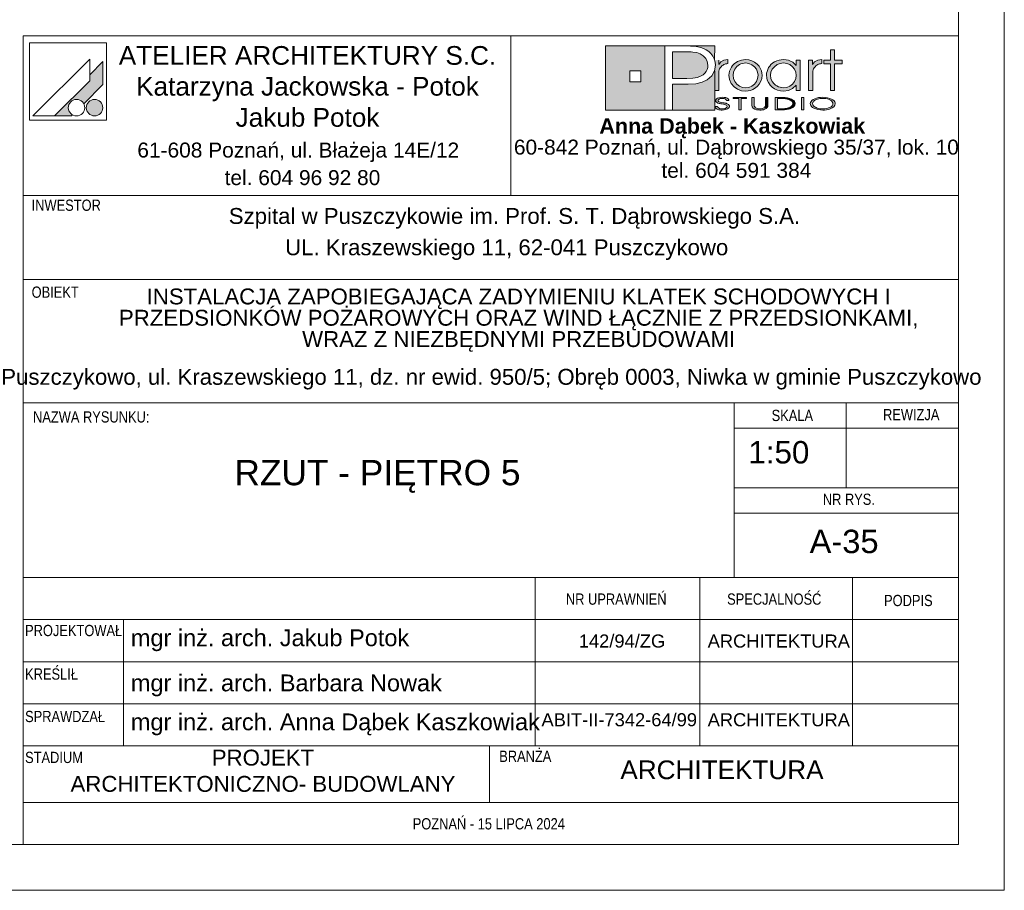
# Paper-space layout 'A-35 RZUT - PIĘTRO 5' of a CAD drawing. Header units: millimetres. Extents: x 0 to 800, y 0 to 500.
# Tile 8 of 18: x 695 to 800, y 0 to 93. Entities that reach past the tile are written whole.
import ezdxf

# ---------------------------------------------------------------- set-up
doc = ezdxf.new("R2010")
doc.units = ezdxf.units.MM
doc.header["$MEASUREMENT"] = 0
for name, color, linetype, lineweight, true_color in [('0_Nr_pióra__249', 7, 'Continuous', 5, 0x191919), ('A_Arkusz_Nr_pióra__19', 7, 'Continuous', 5, 0x191919), ('A_Arkusz_Nr_pióra__255', 7, 'Continuous', 15, 0x242424)]:
    doc.layers.add(name, color=color, linetype=linetype, lineweight=lineweight, true_color=true_color)
doc.layers.add('A_Arkusz_Nr_pióra__1', color=7, linetype='Continuous', lineweight=20)
doc.styles.add('STYL_AUTOMATYCZNY_1', font='arial.ttf')
doc.styles.add('STYL_AUTOMATYCZNY_2', font='ARIALN.TTF')
doc.styles.add('STYL_AUTOMATYCZNY_3', font='arial.ttf')

psp = doc.layouts.new('A-35 RZUT - PIĘTRO 5')

# ---------------------------------------------------------------- hatches: boundary and pattern name
at = {"layer": 'A_Arkusz_Nr_pióra__19', "linetype": 'Continuous', "lineweight": 0, "true_color": 0x131313}
h = psp.add_hatch(color=250, dxfattribs=at)
h.paths.add_polyline_path([(757.36, 90.34), (763.71, 90.34), (763.71, 83.46), (757.36, 83.46)])
h.paths.add_polyline_path([(759.96, 87.69), (761.15, 87.69), (761.15, 86.49), (759.96, 86.49)], flags=0)
for points in [[(766.17, 89.71), (765.71, 89.72), (764.53, 89.72), (764.53, 86.86), (766.06, 86.86), (766.69, 86.89), (767.19, 86.98), (767.59, 87.13), (767.79, 87.26), (767.96, 87.42), (768.11, 87.61), (768.21, 87.83), (768.28, 88.05), (768.3, 88.28), (768.24, 88.67), (768.07, 89), (767.78, 89.3), (767.48, 89.48), (767.12, 89.62), (766.71, 89.69), (766.5, 89.71)], [(769.03, 90.34), (769.02, 88.83), (768.99, 88.95), (768.83, 89.25), (768.63, 89.52), (768.39, 89.75), (768.11, 89.94), (767.83, 90.07), (767.54, 90.17), (767.23, 90.25), (766.87, 90.3), (766.07, 90.33), (766.02, 90.34)], [(764.53, 83.46), (769.03, 83.46), (769.03, 87.7), (768.73, 87.14), (768.24, 86.71), (767.69, 86.45), (767.02, 86.29), (766.24, 86.24), (764.53, 86.24)]]:
    psp.add_hatch(color=250, dxfattribs=at).paths.add_polyline_path(points)
at = {"layer": 'A_Arkusz_Nr_pióra__19', "linetype": 'Continuous', "lineweight": 5, "true_color": 0x191919}
for points in [[(781.85, 85.58), (781.41, 85.58), (781.41, 88.44), (780.7, 88.44), (780.7, 88.81), (781.41, 88.81), (781.41, 89.94), (781.85, 89.94), (781.85, 88.81), (782.66, 88.81), (782.66, 88.44), (781.85, 88.44)], [(703.6, 88.67), (702.2, 87.26), (702.2, 86.61), (698.43, 82.85), (700.24, 82.85), (700.35, 82.96), (700.22, 83.05), (700.11, 83.16), (700.02, 83.29), (699.96, 83.43), (699.92, 83.58), (699.91, 83.73), (699.92, 83.88), (699.96, 84.03), (700.02, 84.17), (700.11, 84.3), (700.22, 84.4), (700.35, 84.49), (700.49, 84.56), (700.64, 84.6), (700.79, 84.61), (700.94, 84.6), (701.09, 84.56), (701.23, 84.49), (701.36, 84.4), (701.46, 84.3), (701.56, 84.16), (703.6, 86.21), (703.6, 86.51)], [(703.6, 86.21), (703.6, 88.67), (702.2, 87.26), (702.2, 86.61), (698.43, 82.85), (700.24, 82.85), (700.35, 82.96, -1.314777), (701.56, 84.16)], [(769.46, 88.83), (769.02, 88.83), (769.02, 85.58), (769.48, 85.58), (769.49, 87.54, -0.145311), (769.61, 87.99, -0.140329), (770.1, 88.38), (770.45, 88.45), (770.45, 88.88), (770.01, 88.81), (769.68, 88.63), (769.46, 88.34)], [(770.56, 87.22), (770.58, 87.43), (770.63, 87.65), (770.71, 87.86), (770.82, 88.06), (770.95, 88.25), (771.11, 88.41), (771.48, 88.67), (771.88, 88.83), (772.33, 88.89), (772.35, 88.89), (772.33, 88.52), (772.17, 88.5), (772, 88.47), (771.83, 88.41), (771.67, 88.34), (771.53, 88.24), (771.39, 88.13), (771.17, 87.86), (771.04, 87.55), (771, 87.2), (771.04, 86.84), (771.18, 86.52), (771.4, 86.24), (771.68, 86.04), (771.99, 85.91), (772.17, 85.89), (772.15, 85.52), (771.88, 85.55), (771.47, 85.71), (771.11, 85.97), (770.8, 86.33), (770.62, 86.75)], [(772.33, 88.52), (772.68, 88.47), (773, 88.33), (773.29, 88.11), (773.5, 87.85), (773.62, 87.55), (773.67, 87.21), (773.64, 86.96), (774.05, 86.8), (774.07, 86.87), (774.1, 87.2), (774.08, 87.43), (774.03, 87.67), (773.93, 87.91), (773.77, 88.17), (773.56, 88.4), (773.3, 88.6), (773, 88.76), (772.68, 88.85), (772.35, 88.89)], [(780.14, 88.38), (780.05, 88.34), (779.97, 88.29), (779.87, 88.23), (779.76, 88.12), (779.67, 88.01), (779.6, 87.9), (779.56, 87.78), (779.53, 87.63), (779.52, 87.46), (779.52, 85.58), (779.07, 85.58), (779.07, 88.81), (779.5, 88.81), (779.5, 88.34), (779.72, 88.63), (780.05, 88.81), (780.49, 88.88), (780.49, 88.45), (780.36, 88.43), (780.24, 88.41)], [(772.86, 85.58), (772.6, 85.52), (772.33, 85.5), (772.15, 85.52), (772.17, 85.89), (772.34, 85.87), (772.69, 85.91), (773, 86.04), (773.28, 86.26), (773.5, 86.53), (773.62, 86.85), (773.64, 86.96), (774.05, 86.8), (773.97, 86.56), (773.8, 86.26), (773.61, 86.03), (773.38, 85.84), (773.12, 85.68)], [(702.36, 84.53), (703.02, 82.9, -0.39153), (701.92, 83.36, -0.418968)], [(702.36, 84.53), (703.02, 82.9, 0.455663), (703.49, 84.15, 0.390402)], [(770.29, 84.49), (770.55, 84.49), (770.53, 84.59), (770.47, 84.67), (770.35, 84.75), (770.21, 84.81), (770.04, 84.84), (769.85, 84.85), (769.66, 84.84), (769.49, 84.8), (769.34, 84.74), (769.23, 84.67), (769.16, 84.59), (769.14, 84.5), (769.16, 84.4), (769.22, 84.33), (769.32, 84.26), (769.4, 84.22), (769.47, 84.2), (769.53, 84.19), (769.65, 84.16), (769.76, 84.15), (769.88, 84.13), (769.99, 84.11), (770.07, 84.09), (770.15, 84.07), (770.16, 84.22), (770.04, 84.24), (769.88, 84.26), (769.69, 84.3), (769.6, 84.32), (769.52, 84.35), (769.45, 84.39), (769.41, 84.44), (769.4, 84.5), (769.42, 84.57), (769.46, 84.62), (769.54, 84.67), (769.62, 84.7), (769.72, 84.73), (769.81, 84.73), (769.9, 84.73), (769.99, 84.72), (770.07, 84.7), (770.15, 84.67), (770.22, 84.62), (770.27, 84.56)], [(771.85, 83.5), (771.6, 83.5), (771.6, 84.71), (771.02, 84.71), (771.02, 84.83), (772.43, 84.83), (772.43, 84.71), (771.85, 84.71)], [(774.45, 83.6), (774.36, 83.56), (774.25, 83.52), (774.12, 83.5), (773.99, 83.48), (773.86, 83.48), (773.67, 83.49), (773.5, 83.52), (773.34, 83.56), (773.15, 83.67), (773.03, 83.82), (773, 84), (773, 84.83), (773.25, 84.83), (773.25, 84), (773.26, 83.9), (773.31, 83.81), (773.37, 83.74, 0.154269), (773.86, 83.61, 0.149724), (774.34, 83.73), (774.41, 83.81)], [(774.41, 83.81), (774.45, 83.9), (774.46, 84), (774.46, 84.83), (774.72, 84.83), (774.72, 84), (774.7, 83.86), (774.63, 83.74), (774.53, 83.65), (774.45, 83.6)], [(775.76, 83.62), (776.04, 83.62), (776.04, 83.5), (775.51, 83.5), (775.51, 84.83), (776.04, 84.83), (776.04, 84.71), (775.76, 84.71)], [(776.23, 84.83), (776.55, 84.82), (776.75, 84.79), (776.75, 84.66), (776.59, 84.68), (776.38, 84.7), (776.13, 84.71), (776.04, 84.71), (776.04, 84.83)], [(777.07, 84.72), (777.23, 84.65), (777.36, 84.58), (777.48, 84.49), (777.57, 84.38), (777.62, 84.27), (777.64, 84.16), (777.61, 84.02), (777.53, 83.89), (777.39, 83.77), (777.25, 83.68), (777.09, 83.62), (776.92, 83.57), (776.74, 83.53), (776.74, 83.67), (776.88, 83.7), (777.07, 83.77), (777.22, 83.87), (777.31, 83.96), (777.37, 84.06), (777.39, 84.17), (777.37, 84.28), (777.3, 84.38), (777.21, 84.47), (777.08, 84.55), (776.93, 84.61), (776.75, 84.66), (776.75, 84.79), (776.83, 84.78)], [(778.57, 83.5), (778.32, 83.5), (778.32, 84.83), (778.57, 84.83)], [(769.33, 83.87), (769.06, 83.87), (769.08, 83.79), (769.13, 83.71), (769.2, 83.64), (769.28, 83.59), (769.36, 83.56), (769.43, 83.54), (769.48, 83.52), (769.61, 83.49), (769.74, 83.48), (769.82, 83.49), (769.9, 83.48), (770.05, 83.49), (770.24, 83.53), (770.41, 83.6), (770.52, 83.68), (770.59, 83.77), (770.62, 83.87), (770.61, 83.92), (770.58, 83.98), (770.55, 84.03), (770.49, 84.08), (770.44, 84.12), (770.35, 84.16), (770.3, 84.18), (770.2, 84.21), (770.16, 84.22), (770.15, 84.07), (770.19, 84.05), (770.29, 84), (770.34, 83.93), (770.36, 83.86), (770.35, 83.8), (770.31, 83.74), (770.23, 83.68), (770.17, 83.65), (770.11, 83.64), (770.02, 83.61), (769.94, 83.6), (769.87, 83.6), (769.8, 83.6), (769.71, 83.61), (769.63, 83.62), (769.56, 83.64), (769.49, 83.67), (769.45, 83.7), (769.39, 83.74), (769.35, 83.8)], [(776.74, 83.53), (776.72, 83.53), (776.5, 83.51), (776.25, 83.5), (776.04, 83.5), (776.04, 83.62), (776.13, 83.62), (776.28, 83.62), (776.45, 83.63), (776.53, 83.63), (776.66, 83.65), (776.74, 83.67)]]:
    psp.add_hatch(color=250, dxfattribs=at).paths.add_polyline_path(points)
h = psp.add_hatch(color=250, dxfattribs=at)
h.paths.add_polyline_path([(777.73, 86.15), (777.36, 85.79), (776.91, 85.57), (776.39, 85.5), (776.06, 85.53), (775.75, 85.61), (775.44, 85.75), (775.18, 85.92), (774.96, 86.14), (774.78, 86.41), (774.66, 86.67), (774.59, 86.93), (774.57, 87.2), (774.58, 87.41), (774.63, 87.61), (774.7, 87.82), (774.79, 88.02), (774.91, 88.19), (775.05, 88.36), (775.24, 88.52), (775.44, 88.65), (775.67, 88.76), (775.91, 88.83), (776.15, 88.87), (776.4, 88.89), (776.67, 88.87), (776.92, 88.81), (777.15, 88.72), (777.37, 88.59), (777.56, 88.43), (777.73, 88.24), (777.73, 88.51), (777.73, 88.81), (778.17, 88.81), (778.17, 87.53), (778.17, 85.58), (777.73, 85.58), (777.73, 85.83)])
h.paths.add_polyline_path([(775.81, 88.38, 0.471077), (775.22, 86.5, 0.494724), (777.4, 86.34, 0.387258), (777.36, 88.1, 0.314042)], flags=0)
h = psp.add_hatch(color=250, dxfattribs=at)
h.paths.add_polyline_path([(780.59, 84.85, 0.130991), (779.56, 84.6, 0.250658), (779.25, 84.17, 0.250617), (779.5, 83.77, 0.141351), (780.59, 83.48, 0.117723), (781.58, 83.7, 0.245905), (781.93, 84.16, 0.237366), (781.68, 84.56, 0.143887)])
h.paths.add_polyline_path([(780.59, 84.73, 0.128597), (779.81, 84.56), (779.72, 84.5), (779.65, 84.45), (779.58, 84.37), (779.54, 84.31), (779.51, 84.24), (779.5, 84.17), (779.53, 84.03), (779.62, 83.91), (779.78, 83.79, 0.126974), (780.59, 83.6, 0.113214), (781.35, 83.76), (781.49, 83.86), (781.58, 83.93), (781.63, 84.01), (781.66, 84.08), (781.67, 84.16), (781.65, 84.26), (781.6, 84.36), (781.52, 84.45), (781.39, 84.55, 0.11716)], flags=0)

# ---------------------------------------------------------------- linework, layer by layer
at = {"layer": '0_Nr_pióra__249', "color": 250, "linetype": 'Continuous', "lineweight": 5, "true_color": 0x191919}
for p, q in [((695.75, 90.68), (695.75, 82.41)), ((704.01, 90.68), (695.75, 90.68)), ((704.01, 90.68), (704.01, 82.41)), ((757.36, 90.34), (769.03, 90.34)), ((757.36, 83.46), (757.36, 90.34)), ((763.71, 83.46), (763.71, 90.34)), ((763.71, 90.34), (765.99, 90.34)), ((764.53, 89.72), (764.53, 86.86)), ((765.71, 89.72), (764.53, 89.72)), ((766.17, 89.71), (765.71, 89.72)), ((765.99, 90.34), (766.46, 90.33)), ((766.5, 89.71), (766.17, 89.71)), ((766.46, 90.33), (766.87, 90.3)), ((766.71, 89.69), (766.5, 89.71)), ((767.12, 89.62), (766.71, 89.69)), ((766.87, 90.3), (767.23, 90.25)), ((767.48, 89.48), (767.12, 89.62)), ((767.23, 90.25), (767.54, 90.17)), ((767.54, 90.17), (767.83, 90.07)), ((767.83, 90.07), (768.11, 89.94)), ((768.11, 89.94), (768.39, 89.75)), ((768.39, 89.75), (768.63, 89.52)), ((768.63, 89.52), (768.83, 89.25)), ((769.03, 90.34), (769.02, 88.81)), ((781.41, 88.81), (781.41, 89.94)), ((781.41, 89.94), (781.85, 89.94)), ((781.85, 89.94), (781.85, 88.81)), ((702.2, 88.91), (696.13, 82.85)), ((702.2, 88.91), (702.2, 86.61)), ((703.6, 88.67), (702.2, 87.26)), ((703.6, 88.67), (703.6, 86.51)), ((767.79, 89.29), (767.48, 89.48)), ((768.07, 89), (767.79, 89.29)), ((768.24, 88.67), (768.07, 89)), ((768.3, 88.28), (768.24, 88.67)), ((768.83, 89.25), (768.99, 88.95)), ((768.99, 88.95), (769.08, 88.62)), ((769.08, 88.62), (769.12, 88.27)), ((769.46, 88.81), (769.46, 88.34)), ((769.46, 88.34), (769.68, 88.63)), ((769.68, 88.63), (770.01, 88.81)), ((770.01, 88.81), (770.45, 88.88)), ((770.45, 88.45), (770.32, 88.43)), ((770.45, 88.88), (770.45, 88.45)), ((771.11, 88.41), (771.48, 88.67)), ((771.48, 88.67), (771.88, 88.83)), ((772, 88.47), (771.83, 88.41)), ((771.88, 88.83), (772.33, 88.89)), ((772.17, 88.5), (772, 88.47)), ((772.34, 88.52), (772.17, 88.5)), ((772.33, 88.89), (772.67, 88.86)), ((772.68, 88.47), (772.34, 88.52)), ((772.67, 88.86), (773, 88.76)), ((773, 88.33), (772.68, 88.47)), ((773, 88.76), (773.3, 88.6)), ((773.3, 88.6), (773.56, 88.4)), ((775.05, 88.36), (775.24, 88.52)), ((775.24, 88.52), (775.44, 88.65)), ((775.44, 88.65), (775.67, 88.76)), ((775.67, 88.76), (775.91, 88.83)), ((776.03, 88.47), (775.71, 88.34)), ((775.91, 88.83), (776.15, 88.87)), ((776.39, 88.52), (776.03, 88.47)), ((776.15, 88.87), (776.4, 88.89)), ((776.75, 88.47), (776.39, 88.52)), ((776.4, 88.89), (776.67, 88.87)), ((776.67, 88.87), (776.92, 88.81)), ((777.06, 88.34), (776.75, 88.47)), ((776.92, 88.81), (777.15, 88.72)), ((777.15, 88.72), (777.37, 88.59)), ((777.37, 88.59), (777.56, 88.43)), ((777.73, 88.24), (777.73, 88.81)), ((777.73, 88.81), (778.17, 88.81)), ((778.17, 88.81), (778.17, 85.58)), ((779.07, 85.58), (779.07, 88.81)), ((779.07, 88.81), (779.5, 88.81)), ((779.5, 88.81), (779.5, 88.34)), ((779.5, 88.34), (779.72, 88.63)), ((779.72, 88.63), (780.05, 88.81)), ((780.05, 88.81), (780.49, 88.88)), ((780.49, 88.45), (780.36, 88.43)), ((780.49, 88.88), (780.49, 88.45)), ((780.7, 88.44), (780.7, 88.81)), ((780.7, 88.81), (781.41, 88.81)), ((781.85, 88.81), (782.66, 88.81)), ((782.66, 88.81), (782.66, 88.44)), ((759.96, 87.69), (761.15, 87.69)), ((759.96, 87.69), (761.15, 87.69)), ((759.96, 86.49), (759.96, 87.69)), ((761.15, 87.69), (761.15, 86.49)), ((761.15, 87.69), (761.15, 86.49)), ((767.79, 87.26), (767.96, 87.42)), ((767.96, 87.42), (768.11, 87.61)), ((768.11, 87.61), (768.21, 87.83)), ((768.21, 87.83), (768.28, 88.05)), ((768.28, 88.05), (768.3, 88.28)), ((769.02, 87.66), (768.73, 87.14)), ((769.12, 88.27), (769.02, 87.66)), ((769.03, 87.67), (769.03, 83.46)), ((769.49, 87.63), (769.48, 87.46)), ((769.48, 87.46), (769.48, 85.58)), ((769.52, 87.78), (769.49, 87.63)), ((769.56, 87.9), (769.52, 87.78)), ((769.63, 88.01), (769.56, 87.9)), ((769.72, 88.12), (769.63, 88.01)), ((769.83, 88.23), (769.72, 88.12)), ((769.92, 88.29), (769.83, 88.23)), ((770.01, 88.34), (769.92, 88.29)), ((770.1, 88.38), (770.01, 88.34)), ((770.2, 88.41), (770.1, 88.38)), ((770.32, 88.43), (770.2, 88.41)), ((770.56, 87.22), (770.58, 87.43)), ((770.58, 87.43), (770.63, 87.65)), ((770.63, 87.65), (770.71, 87.86)), ((770.71, 87.86), (770.82, 88.06)), ((770.82, 88.06), (770.95, 88.25)), ((770.95, 88.25), (771.11, 88.41)), ((771.04, 87.55), (771, 87.2)), ((771.17, 87.86), (771.04, 87.55)), ((771.39, 88.13), (771.17, 87.86)), ((771.53, 88.24), (771.39, 88.13)), ((771.67, 88.34), (771.53, 88.24)), ((771.83, 88.41), (771.67, 88.34)), ((773.29, 88.11), (773, 88.33)), ((773.5, 87.85), (773.29, 88.11)), ((773.62, 87.55), (773.5, 87.85)), ((773.56, 88.4), (773.77, 88.17)), ((773.67, 87.21), (773.62, 87.55)), ((773.77, 88.17), (773.94, 87.9)), ((773.94, 87.9), (774.03, 87.67)), ((774.03, 87.67), (774.08, 87.43)), ((774.08, 87.43), (774.1, 87.2)), ((774.57, 87.2), (774.58, 87.41)), ((774.58, 87.41), (774.63, 87.61)), ((774.63, 87.61), (774.7, 87.82)), ((774.7, 87.82), (774.79, 88.02)), ((774.79, 88.02), (774.91, 88.19)), ((774.91, 88.19), (775.05, 88.36)), ((775.05, 87.55), (775.01, 87.22)), ((775.19, 87.85), (775.05, 87.55)), ((775.41, 88.12), (775.19, 87.85)), ((775.71, 88.34), (775.41, 88.12)), ((777.34, 88.12), (777.06, 88.34)), ((777.56, 87.85), (777.34, 88.12)), ((777.56, 88.43), (777.73, 88.24)), ((777.69, 87.54), (777.56, 87.85)), ((777.73, 87.19), (777.69, 87.54)), ((779.53, 87.63), (779.52, 87.46)), ((779.52, 87.46), (779.52, 85.58)), ((779.56, 87.78), (779.53, 87.63)), ((779.6, 87.9), (779.56, 87.78)), ((779.67, 88.01), (779.6, 87.9)), ((779.76, 88.12), (779.67, 88.01)), ((779.87, 88.23), (779.76, 88.12)), ((779.97, 88.29), (779.87, 88.23)), ((780.05, 88.34), (779.97, 88.29)), ((780.14, 88.38), (780.05, 88.34)), ((780.24, 88.41), (780.14, 88.38)), ((780.36, 88.43), (780.24, 88.41)), ((781.41, 88.44), (780.7, 88.44)), ((781.41, 85.58), (781.41, 88.44)), ((782.66, 88.44), (781.85, 88.44)), ((781.85, 88.44), (781.85, 85.58)), ((702.2, 86.61), (698.43, 82.85)), ((703.6, 86.51), (703.6, 86.21)), ((761.15, 86.49), (759.96, 86.49)), ((764.53, 86.86), (766.06, 86.86)), ((766.06, 86.86), (766.69, 86.89)), ((766.69, 86.89), (767.19, 86.98)), ((767.69, 86.45), (767, 86.29)), ((767.19, 86.98), (767.59, 87.13)), ((767.59, 87.13), (767.79, 87.26)), ((768.24, 86.71), (767.69, 86.45)), ((768.73, 87.14), (768.24, 86.71)), ((770.62, 86.75), (770.56, 87.22)), ((770.8, 86.33), (770.62, 86.75)), ((771, 87.2), (771.04, 86.84)), ((771.04, 86.84), (771.18, 86.52)), ((771.18, 86.52), (771.4, 86.24)), ((773.28, 86.26), (773.5, 86.53)), ((773.5, 86.53), (773.62, 86.85)), ((773.62, 86.85), (773.67, 87.21)), ((773.97, 86.56), (773.8, 86.26)), ((774.07, 86.87), (773.97, 86.56)), ((774.1, 87.2), (774.07, 86.87)), ((774.59, 86.93), (774.57, 87.2)), ((774.66, 86.67), (774.59, 86.93)), ((774.78, 86.41), (774.66, 86.67)), ((774.96, 86.14), (774.78, 86.41)), ((775.01, 87.22), (775.05, 86.87)), ((775.05, 86.87), (775.18, 86.55)), ((775.18, 86.55), (775.4, 86.28)), ((777.34, 86.26), (777.56, 86.54)), ((777.56, 86.54), (777.69, 86.85)), ((777.69, 86.85), (777.73, 87.19)), ((703.6, 86.21), (701.56, 84.16)), ((764.53, 86.24), (764.53, 83.46)), ((766.19, 86.24), (764.53, 86.24)), ((767, 86.29), (766.19, 86.24)), ((769.48, 85.58), (769.02, 85.58)), ((771.11, 85.97), (770.8, 86.33)), ((771.47, 85.71), (771.11, 85.97)), ((771.4, 86.24), (771.68, 86.04)), ((771.88, 85.55), (771.47, 85.71)), ((771.68, 86.04), (771.99, 85.91)), ((772.33, 85.5), (771.88, 85.55)), ((771.99, 85.91), (772.34, 85.87)), ((772.6, 85.52), (772.33, 85.5)), ((772.34, 85.87), (772.69, 85.91)), ((772.86, 85.58), (772.6, 85.52)), ((772.69, 85.91), (773, 86.04)), ((773.12, 85.68), (772.86, 85.58)), ((773, 86.04), (773.28, 86.26)), ((773.38, 85.84), (773.12, 85.68)), ((773.61, 86.03), (773.38, 85.84)), ((773.8, 86.26), (773.61, 86.03)), ((775.18, 85.92), (774.96, 86.14)), ((775.44, 85.75), (775.18, 85.92)), ((775.4, 86.28), (775.53, 86.16)), ((775.75, 85.61), (775.44, 85.75)), ((775.53, 86.16), (775.68, 86.06)), ((775.68, 86.06), (775.85, 85.98)), ((776.06, 85.53), (775.75, 85.61)), ((775.85, 85.98), (776.03, 85.92)), ((776.03, 85.92), (776.21, 85.88)), ((776.39, 85.5), (776.06, 85.53)), ((776.21, 85.88), (776.39, 85.87)), ((776.39, 85.87), (776.74, 85.91)), ((776.91, 85.57), (776.39, 85.5)), ((776.74, 85.91), (777.06, 86.05)), ((777.36, 85.79), (776.91, 85.57)), ((777.06, 86.05), (777.34, 86.26)), ((777.73, 86.15), (777.36, 85.79)), ((777.73, 85.58), (777.73, 86.15)), ((778.17, 85.58), (777.73, 85.58)), ((779.52, 85.58), (779.07, 85.58)), ((781.85, 85.58), (781.41, 85.58)), ((769.14, 84.5), (769.16, 84.59)), ((769.16, 84.4), (769.14, 84.5)), ((769.16, 84.59), (769.23, 84.67)), ((769.22, 84.33), (769.16, 84.4)), ((769.32, 84.26), (769.22, 84.33)), ((769.23, 84.67), (769.34, 84.74)), ((769.37, 84.23), (769.32, 84.26)), ((769.34, 84.74), (769.49, 84.8)), ((769.43, 84.21), (769.37, 84.23)), ((769.41, 84.56), (769.4, 84.5)), ((769.4, 84.5), (769.41, 84.44)), ((769.46, 84.62), (769.41, 84.56)), ((769.41, 84.44), (769.45, 84.39)), ((769.45, 84.39), (769.52, 84.35)), ((769.54, 84.67), (769.46, 84.62)), ((769.49, 84.8), (769.66, 84.84)), ((769.52, 84.35), (769.6, 84.32)), ((769.62, 84.7), (769.54, 84.67)), ((769.6, 84.32), (769.73, 84.29)), ((769.72, 84.73), (769.62, 84.7)), ((769.66, 84.84), (769.85, 84.85)), ((769.83, 84.73), (769.72, 84.73)), ((769.73, 84.29), (769.89, 84.26)), ((769.95, 84.72), (769.83, 84.73)), ((769.85, 84.85), (770.04, 84.84)), ((769.89, 84.26), (770.03, 84.24)), ((770.06, 84.7), (769.95, 84.72)), ((770.03, 84.24), (770.13, 84.22)), ((770.04, 84.84), (770.21, 84.81)), ((770.15, 84.67), (770.06, 84.7)), ((770.22, 84.62), (770.15, 84.67)), ((770.21, 84.81), (770.35, 84.75)), ((770.27, 84.56), (770.22, 84.62)), ((770.29, 84.49), (770.27, 84.56)), ((770.55, 84.49), (770.29, 84.49)), ((770.35, 84.75), (770.47, 84.67)), ((770.47, 84.67), (770.53, 84.59)), ((770.53, 84.59), (770.55, 84.49)), ((771.02, 84.71), (771.02, 84.83)), ((771.02, 84.83), (772.43, 84.83)), ((771.6, 84.71), (771.02, 84.71)), ((771.6, 83.5), (771.6, 84.71)), ((772.43, 84.71), (771.85, 84.71)), ((771.85, 84.71), (771.85, 83.5)), ((772.43, 84.83), (772.43, 84.71)), ((773, 84.83), (773.25, 84.83)), ((773, 84), (773, 84.83)), ((773.25, 84.83), (773.25, 84)), ((774.46, 84), (774.46, 84.83)), ((774.46, 84.83), (774.72, 84.83)), ((774.72, 84.83), (774.72, 84)), ((775.51, 83.5), (775.51, 84.83)), ((775.51, 84.83), (776.04, 84.83)), ((775.51, 83.5), (775.51, 84.83)), ((775.51, 84.83), (776.23, 84.83)), ((776.04, 84.71), (775.76, 84.71)), ((775.76, 84.71), (775.76, 83.62)), ((776.13, 84.71), (775.76, 84.71)), ((775.76, 84.71), (775.76, 83.62)), ((776.04, 84.83), (776.04, 84.71)), ((776.38, 84.7), (776.13, 84.71)), ((776.23, 84.83), (776.55, 84.82)), ((776.59, 84.68), (776.38, 84.7)), ((776.55, 84.82), (776.83, 84.78)), ((776.77, 84.65), (776.59, 84.68)), ((776.93, 84.61), (776.77, 84.65)), ((776.83, 84.78), (777.07, 84.72)), ((777.07, 84.55), (776.93, 84.61)), ((777.07, 84.72), (777.23, 84.65)), ((777.2, 84.48), (777.07, 84.55)), ((777.3, 84.38), (777.2, 84.48)), ((777.23, 84.65), (777.36, 84.58)), ((777.37, 84.28), (777.3, 84.38)), ((777.36, 84.58), (777.48, 84.49)), ((777.39, 84.17), (777.37, 84.28)), ((777.48, 84.49), (777.57, 84.38)), ((777.57, 84.38), (777.62, 84.27)), ((777.62, 84.27), (777.64, 84.16)), ((778.32, 83.5), (778.32, 84.83)), ((778.32, 84.83), (778.57, 84.83)), ((778.32, 83.5), (778.32, 84.83)), ((778.32, 84.83), (778.57, 84.83)), ((778.57, 84.83), (778.57, 83.5)), ((778.57, 84.83), (778.57, 83.5)), ((779.25, 84.17), (779.27, 84.28)), ((779.27, 84.28), (779.33, 84.39)), ((779.33, 84.39), (779.42, 84.5)), ((779.42, 84.5), (779.56, 84.6)), ((779.51, 84.24), (779.5, 84.17)), ((779.54, 84.31), (779.51, 84.24)), ((779.58, 84.37), (779.54, 84.31)), ((779.56, 84.6), (779.73, 84.69)), ((779.64, 84.44), (779.58, 84.37)), ((779.72, 84.5), (779.64, 84.44)), ((779.81, 84.56), (779.72, 84.5)), ((779.73, 84.69), (779.93, 84.76)), ((780.04, 84.66), (779.81, 84.56)), ((779.93, 84.76), (780.14, 84.81)), ((780.3, 84.71), (780.04, 84.66)), ((780.14, 84.81), (780.35, 84.84)), ((780.59, 84.73), (780.3, 84.71)), ((780.35, 84.84), (780.59, 84.85)), ((780.59, 84.85), (780.85, 84.84)), ((780.76, 84.72), (780.59, 84.73)), ((780.93, 84.7), (780.76, 84.72)), ((780.85, 84.84), (781.1, 84.8)), ((781.09, 84.67), (780.93, 84.7)), ((781.26, 84.61), (781.09, 84.67)), ((781.1, 84.8), (781.34, 84.73)), ((781.4, 84.54), (781.26, 84.61)), ((781.34, 84.73), (781.53, 84.65)), ((781.52, 84.45), (781.4, 84.54)), ((781.6, 84.36), (781.52, 84.45)), ((781.53, 84.65), (781.68, 84.56)), ((781.65, 84.26), (781.6, 84.36)), ((781.67, 84.16), (781.65, 84.26)), ((781.68, 84.56), (781.8, 84.45)), ((781.8, 84.45), (781.87, 84.36)), ((781.87, 84.36), (781.91, 84.26)), ((781.91, 84.26), (781.93, 84.16)), ((769.03, 83.46), (757.36, 83.46)), ((764.53, 83.46), (763.71, 83.46)), ((769.08, 83.79), (769.06, 83.87)), ((769.06, 83.87), (769.33, 83.87)), ((769.13, 83.71), (769.08, 83.79)), ((769.2, 83.64), (769.13, 83.71)), ((769.28, 83.59), (769.2, 83.64)), ((769.37, 83.55), (769.28, 83.59)), ((769.33, 83.87), (769.35, 83.8)), ((769.35, 83.8), (769.39, 83.74)), ((769.48, 83.52), (769.37, 83.55)), ((769.39, 83.74), (769.45, 83.7)), ((769.5, 84.19), (769.43, 84.21)), ((769.45, 83.7), (769.5, 83.67)), ((769.59, 83.5), (769.48, 83.52)), ((769.58, 84.18), (769.5, 84.19)), ((769.5, 83.67), (769.56, 83.64)), ((769.56, 83.64), (769.63, 83.62)), ((769.68, 84.16), (769.58, 84.18)), ((769.72, 83.48), (769.59, 83.5)), ((769.63, 83.62), (769.7, 83.61)), ((769.8, 84.14), (769.68, 84.16)), ((769.7, 83.61), (769.77, 83.6)), ((769.84, 83.48), (769.72, 83.48)), ((769.77, 83.6), (769.85, 83.6)), ((769.96, 84.12), (769.8, 84.14)), ((770.05, 83.49), (769.84, 83.48)), ((769.85, 83.6), (769.92, 83.6)), ((769.92, 83.6), (769.98, 83.61)), ((770.09, 84.09), (769.96, 84.12)), ((769.98, 83.61), (770.05, 83.62)), ((770.05, 83.62), (770.12, 83.64)), ((770.24, 83.53), (770.05, 83.49)), ((770.19, 84.05), (770.09, 84.09)), ((770.12, 83.64), (770.18, 83.66)), ((770.13, 84.22), (770.2, 84.21)), ((770.18, 83.66), (770.23, 83.68)), ((770.29, 84), (770.19, 84.05)), ((770.2, 84.21), (770.25, 84.2)), ((770.23, 83.68), (770.3, 83.74)), ((770.41, 83.6), (770.24, 83.53)), ((770.25, 84.2), (770.31, 84.18)), ((770.34, 83.93), (770.29, 84)), ((770.3, 83.74), (770.35, 83.8)), ((770.31, 84.18), (770.36, 84.16)), ((770.36, 83.86), (770.34, 83.93)), ((770.35, 83.8), (770.36, 83.86)), ((770.36, 84.16), (770.44, 84.12)), ((770.52, 83.68), (770.41, 83.6)), ((770.44, 84.12), (770.5, 84.08)), ((770.5, 84.08), (770.55, 84.03)), ((770.59, 83.77), (770.52, 83.68)), ((770.55, 84.03), (770.59, 83.98)), ((770.59, 83.98), (770.61, 83.92)), ((770.62, 83.87), (770.59, 83.77)), ((770.61, 83.92), (770.62, 83.87)), ((771.85, 83.5), (771.6, 83.5)), ((773.03, 83.82), (773, 84)), ((773.15, 83.67), (773.03, 83.82)), ((773.34, 83.56), (773.15, 83.67)), ((773.25, 84), (773.26, 83.9)), ((773.26, 83.9), (773.31, 83.81)), ((773.31, 83.81), (773.38, 83.73)), ((773.5, 83.52), (773.34, 83.56)), ((773.38, 83.73), (773.43, 83.7)), ((773.43, 83.7), (773.5, 83.67)), ((773.5, 83.67), (773.58, 83.64)), ((773.67, 83.49), (773.5, 83.52)), ((773.58, 83.64), (773.67, 83.62)), ((773.67, 83.62), (773.76, 83.61)), ((773.86, 83.48), (773.67, 83.49)), ((773.76, 83.61), (773.86, 83.61)), ((773.86, 83.61), (773.95, 83.61)), ((773.99, 83.48), (773.86, 83.48)), ((773.95, 83.61), (774.04, 83.62)), ((774.12, 83.5), (773.99, 83.48)), ((774.04, 83.62), (774.13, 83.64)), ((774.25, 83.52), (774.12, 83.5)), ((774.13, 83.64), (774.21, 83.67)), ((774.21, 83.67), (774.28, 83.7)), ((774.36, 83.56), (774.25, 83.52)), ((774.28, 83.7), (774.34, 83.73)), ((774.34, 83.73), (774.41, 83.81)), ((774.45, 83.6), (774.36, 83.56)), ((774.41, 83.81), (774.45, 83.9)), ((774.45, 83.9), (774.46, 84)), ((774.53, 83.65), (774.45, 83.6)), ((774.63, 83.74), (774.53, 83.65)), ((774.7, 83.86), (774.63, 83.74)), ((774.72, 84), (774.7, 83.86)), ((776.04, 83.5), (775.51, 83.5)), ((776.25, 83.5), (775.51, 83.5)), ((775.76, 83.62), (776.04, 83.62)), ((775.76, 83.62), (776.13, 83.62)), ((776.04, 83.62), (776.04, 83.5)), ((776.13, 83.62), (776.35, 83.62)), ((776.5, 83.51), (776.25, 83.5)), ((776.35, 83.62), (776.53, 83.63)), ((776.72, 83.53), (776.5, 83.51)), ((776.53, 83.63), (776.68, 83.65)), ((776.68, 83.65), (776.89, 83.7)), ((776.92, 83.57), (776.72, 83.53)), ((776.89, 83.7), (777.07, 83.77)), ((777.09, 83.62), (776.92, 83.57)), ((777.07, 83.77), (777.22, 83.87)), ((777.25, 83.68), (777.09, 83.62)), ((777.22, 83.87), (777.31, 83.96)), ((777.39, 83.77), (777.25, 83.68)), ((777.31, 83.96), (777.37, 84.06)), ((777.37, 84.06), (777.39, 84.17)), ((777.53, 83.89), (777.39, 83.77)), ((777.61, 84.02), (777.53, 83.89)), ((777.64, 84.16), (777.61, 84.02)), ((778.57, 83.5), (778.32, 83.5)), ((778.57, 83.5), (778.32, 83.5)), ((779.26, 84.07), (779.25, 84.17)), ((779.31, 83.97), (779.26, 84.07)), ((779.38, 83.87), (779.31, 83.97)), ((779.5, 83.77), (779.38, 83.87)), ((779.5, 84.17), (779.53, 84.03)), ((779.65, 83.67), (779.5, 83.77)), ((779.53, 84.03), (779.62, 83.91)), ((779.62, 83.91), (779.77, 83.79)), ((779.84, 83.6), (779.65, 83.67)), ((779.77, 83.79), (779.88, 83.74)), ((780.07, 83.53), (779.84, 83.6)), ((779.88, 83.74), (780, 83.69)), ((780, 83.69), (780.13, 83.65)), ((780.33, 83.49), (780.07, 83.53)), ((780.13, 83.65), (780.28, 83.62)), ((780.28, 83.62), (780.43, 83.6)), ((780.59, 83.48), (780.33, 83.49)), ((780.43, 83.6), (780.59, 83.6)), ((780.59, 83.6), (780.81, 83.61)), ((780.78, 83.48), (780.59, 83.48)), ((780.97, 83.51), (780.78, 83.48)), ((780.81, 83.61), (781.01, 83.64)), ((781.15, 83.54), (780.97, 83.51)), ((781.01, 83.64), (781.2, 83.7)), ((781.31, 83.59), (781.15, 83.54)), ((781.2, 83.7), (781.35, 83.76)), ((781.45, 83.64), (781.31, 83.59)), ((781.35, 83.76), (781.48, 83.84)), ((781.58, 83.7), (781.45, 83.64)), ((781.48, 83.84), (781.58, 83.93)), ((781.58, 83.93), (781.63, 84.01)), ((781.77, 83.84), (781.58, 83.7)), ((781.63, 84.01), (781.66, 84.08)), ((781.66, 84.08), (781.67, 84.16)), ((781.89, 84), (781.77, 83.84)), ((781.93, 84.16), (781.89, 84)), ((695.75, 82.41), (704.01, 82.41)), ((696.13, 82.85), (700.24, 82.85)), ((700.35, 82.96), (700.24, 82.85))]:
    psp.add_line(p, q, dxfattribs=at)
for centre, start, end in [((700.79, 83.73), 0, 180), ((702.72, 83.73), 0, 180), ((700.79, 83.73), 180, 0), ((702.72, 83.73), 180, 0)]:
    psp.add_arc(centre, 0.882, start, end, dxfattribs=at)
at = {"layer": 'A_Arkusz_Nr_pióra__1', "color": 7, "linetype": 'Continuous', "lineweight": 20}
for p, q in [((795.1, 495.1), (795.1, 4.9)), ((795.1, 4.9), (29.9, 4.9))]:
    psp.add_line(p, q, dxfattribs=at)
at = {"layer": 'A_Arkusz_Nr_pióra__1', "color": 7, "linetype": 'Continuous', "lineweight": 20, "flags": 128}
psp.add_lwpolyline([(0, 500), (800, 500), (800, 0), (0, 0)], close=True, dxfattribs=at)
at = {"layer": 'A_Arkusz_Nr_pióra__255', "color": 250, "linetype": 'Continuous', "lineweight": 15, "true_color": 0x242424}
for p, q in [((695.1, 91.43), (795.1, 91.43)), ((695.1, 91.43), (695.1, 74.35)), ((747.22, 91.43), (747.22, 74.35)), ((695.1, 74.35), (795.1, 74.35)), ((695.1, 74.35), (695.1, 4.9)), ((795.1, 74.35), (695.1, 74.35)), ((695.1, 65.35), (795.1, 65.35)), ((695.1, 52.15), (795.1, 52.15)), ((771.1, 33.46), (771.1, 52.15)), ((783.1, 43.06), (783.1, 52.15)), ((771.1, 49.43), (795.1, 49.43)), ((771.1, 43.06), (795.1, 43.06)), ((771.1, 40.34), (795.1, 40.34)), ((695.1, 33.46), (795.1, 33.46)), ((749.85, 15.46), (749.85, 33.46)), ((767.43, 15.46), (767.43, 33.46)), ((783.75, 15.46), (783.75, 33.46)), ((695.1, 28.96), (795.1, 28.96)), ((705.8, 15.46), (705.8, 28.96)), ((695.1, 24.46), (795.1, 24.46)), ((695.1, 19.96), (795.1, 19.96)), ((705.8, 19.96), (795.1, 19.96)), ((695.1, 15.46), (794.96, 15.46)), ((709.1, 15.46), (795.1, 15.46)), ((744.96, 15.46), (744.96, 9.4)), ((695.1, 9.4), (795.1, 9.4)), ((695.1, 9.4), (795.1, 9.4))]:
    psp.add_line(p, q, dxfattribs=at)

# ---------------------------------------------------------------- texts
at = {"layer": 'A_Arkusz_Nr_pióra__19', "color": 250, "linetype": 'Continuous', "lineweight": 5, "true_color": 0x191919, "attachment_point": 5}
for s, insert, char_height, style in [('\\A1;{\\pqc;\\fArial|b0|i0|c238|p0;\\W1.000000;ATELIER ARCHITEKTURY S.C.}', (725.49, 89.31), 1.9999, 'STYL_AUTOMATYCZNY_1'), ('\\A1;{\\pqc;\\fArial|b0|i0|c238|p0;\\W1.000000;Katarzyna Jackowska - Potok}', (725.49, 85.72), 1.9999, 'STYL_AUTOMATYCZNY_1'), ('\\A1;{\\pqc;\\fArial|b0|i0|c238|p0;\\W1.000000;Jakub Potok}', (725.49, 82.68), 1.9999, 'STYL_AUTOMATYCZNY_1'), ('\\A1;{\\pqc;\\fArial|b1|i0|c238|p0;\\W1.000000;Anna Dąbek - Kaszkowiak}', (770.91, 81.53), 1.6499, 'STYL_AUTOMATYCZNY_3'), ('\\A1;{\\pqc;\\fArial|b0|i0|c238|p0;\\W1.000000;61-608 Poznań, ul. Błażeja 14E/12}', (724.5, 78.96), 1.5999, 'STYL_AUTOMATYCZNY_1'), ('\\A1;{\\pqc;\\fArial|b0|i0|c238|p0;\\W1.000000;tel. 604 96 92 80}', (724.95, 76.24), 1.5999, 'STYL_AUTOMATYCZNY_1')]:
    psp.add_mtext(s, dxfattribs=dict(at, insert=insert, char_height=char_height, style=style))
at = {"layer": 'A_Arkusz_Nr_pióra__19', "color": 250, "linetype": 'Continuous', "lineweight": 5, "true_color": 0x191919, "insert": (771.35, 78.26), "char_height": 1.59993, "attachment_point": 5, "line_spacing_factor": 0.931904, "style": 'STYL_AUTOMATYCZNY_1'}
psp.add_mtext('\\A1;{\\pqc;\\fArial|b0|i0|c238|p0;\\W1.000000;6\\fArial|b0|i0|c238|p0;\\W1.000000;0\\fArial|b0|i0|c238|p0;\\W1.000000;-\\fArial|b0|i0|c238|p0;\\W1.000000;842\\fArial|b0|i0|c238|p0;\\W1.000000; Poznań, ul. Dąbrowskiego \\fArial|b0|i0|c238|p0;\\W1.000000;35/37, lok. 10\\P\\pqc;\\fArial|b0|i0|c238|p0;\\W1.000000;tel. 604 591 384}', dxfattribs=at)
at = {"layer": 'A_Arkusz_Nr_pióra__255', "color": 250, "linetype": 'Continuous', "lineweight": 15, "true_color": 0x242424}
for s, insert, char_height, attachment_point, style in [('\\A1;{\\pql;\\fArial Narrow|b0|i0|c238|p0;\\W1.000000;INWESTOR}', (695.99, 73.29), 1.2, 4, 'STYL_AUTOMATYCZNY_2'), ('\\A1;{\\pql;\\fArial|b0|i0|c238|p0;\\W1.000000;Szpital w Puszczykowie im. Prof. S. T. Dąbrowskiego S.A.}', (717.07, 71.89), 1.7, 4, 'STYL_AUTOMATYCZNY_1'), ('\\A1;{\\pqc;\\fArial|b0|i0|c238|p0;\\W1.000000;UL. Kraszewskiego 11, 62-041 Puszczykowo}', (746.79, 68.54), 1.7, 5, 'STYL_AUTOMATYCZNY_1'), ('\\A1;{\\pql;\\fArial Narrow|b0|i0|c238|p0;\\W1.000000;OBIEKT}', (695.99, 63.99), 1.2, 4, 'STYL_AUTOMATYCZNY_2'), ('\\A1;{\\pql;\\fArial Narrow|b0|i0|c238|p0;\\W1.000000;NAZWA RYSUNKU:}', (696.14, 50.64), 1.2, 4, 'STYL_AUTOMATYCZNY_2'), ('\\A1;{\\pql;\\fArial Narrow|b0|i0|c238|p0;\\W1.000000;SKALA}', (775.12, 50.8), 1.2, 4, 'STYL_AUTOMATYCZNY_2'), ('\\A1;{\\pql;\\fArial Narrow|b0|i0|c238|p0;\\W1.000000;REWIZJA}', (787.03, 50.89), 1.2, 4, 'STYL_AUTOMATYCZNY_2'), ('\\A1;{\\pql;\\fArial|b0|i0|c238|p0;\\W1.000000;1:50}', (772.63, 46.85), 2.3999, 4, 'STYL_AUTOMATYCZNY_1'), ('\\A1;{\\pqc;\\fArial|b0|i0|c238|p0;\\W1.000000;RZUT - PIĘTRO 5}', (732.97, 44.28), 2.7, 5, 'STYL_AUTOMATYCZNY_1'), ('\\A1;{\\pql;\\fArial Narrow|b0|i0|c238|p0;\\W1.000000;NR RYS.}', (780.59, 41.83), 1.2, 4, 'STYL_AUTOMATYCZNY_2'), ('\\A1;{\\pqc;\\fArial|b0|i0|c238|p0;\\W1.000000;A-35}', (782.87, 37.31), 2.5, 5, 'STYL_AUTOMATYCZNY_1'), ('\\A1;{\\pql;\\fArial Narrow|b0|i0|c238|p0;\\W1.000000;NR UPRAWNIEŃ}', (753.12, 31.15), 1.2, 4, 'STYL_AUTOMATYCZNY_2'), ('\\A1;{\\pql;\\fArial Narrow|b0|i0|c238|p0;\\W1.000000;SPECJALNOŚĆ}', (770.36, 31.15), 1.2, 4, 'STYL_AUTOMATYCZNY_2'), ('\\A1;{\\pql;\\fArial Narrow|b0|i0|c238|p0;\\W1.000000;PODPIS}', (787.14, 31), 1.2, 4, 'STYL_AUTOMATYCZNY_2'), ('\\A1;{\\pql;\\fArial Narrow|b0|i0|c238|p0;\\W1.000000;PROJEKTOWAŁ}', (695.29, 27.79), 1.2, 4, 'STYL_AUTOMATYCZNY_2'), ('\\A1;{\\pql;\\fArial|b0|i0|c238|p0;\\W1.000000;mgr inż. arch. Jakub Potok}', (706.6, 26.75), 1.7999, 4, 'STYL_AUTOMATYCZNY_1'), ('\\A1;{\\pql;\\fArial|b0|i0|c238|p0;\\W1.000000;142/94/ZG}', (754.5, 26.66), 1.4, 4, 'STYL_AUTOMATYCZNY_1'), ('\\A1;{\\pql;\\fArial|b0|i0|c238|p0;\\W1.000000;ARCHITEKTURA}', (768.28, 26.66), 1.4, 4, 'STYL_AUTOMATYCZNY_1'), ('\\A1;{\\pql;\\fArial Narrow|b0|i0|c238|p0;\\W1.000000;KREŚLIŁ}', (695.29, 23.13), 1.2, 4, 'STYL_AUTOMATYCZNY_2'), ('\\A1;{\\pql;\\fArial|b0|i0|c238|p0;\\W1.000000;mgr inż. arch. Barbara Nowak}', (706.6, 21.92), 1.7999, 4, 'STYL_AUTOMATYCZNY_1'), ('\\A1;{\\pql;\\fArial Narrow|b0|i0|c238|p0;\\W1.000000;SPRAWDZAŁ}', (695.29, 18.59), 1.2, 4, 'STYL_AUTOMATYCZNY_2'), ('\\A1;{\\pql;\\fArial|b0|i0|c238|p0;\\W1.000000;mgr inż. arch. Anna Dąbek Kaszkowiak }', (706.6, 17.75), 1.7999, 4, 'STYL_AUTOMATYCZNY_1'), ('\\A1;{\\pql;\\fArial|b0|i0|c238|p0;\\W1.000000;ABIT-II-7342-64/99}', (750.51, 18.24), 1.4, 4, 'STYL_AUTOMATYCZNY_1'), ('\\A1;{\\pql;\\fArial|b0|i0|c238|p0;\\W1.000000;ARCHITEKTURA}', (768.28, 18.24), 1.4, 4, 'STYL_AUTOMATYCZNY_1'), ('\\A1;{\\pql;\\fArial Narrow|b0|i0|c238|p0;\\W1.000000;STADIUM}', (695.29, 14.21), 1.2, 4, 'STYL_AUTOMATYCZNY_2'), ('\\A1;{\\pql;\\fArial Narrow|b0|i0|c238|p0;\\W1.000000;BRANŻA}', (745.99, 14.34), 1.2, 4, 'STYL_AUTOMATYCZNY_2'), ('\\A1;{\\pqc;\\fArial|b0|i0|c238|p0;\\W1.000000;ARCHITEKTURA}', (769.81, 12.88), 2, 5, 'STYL_AUTOMATYCZNY_1'), ('\\A1;{\\pql;\\fArial Narrow|b0|i0|c238|p0;\\W1.000000;POZNAŃ - 15 LIPCA 202\\fArial Narrow|b0|i0|c238|p0;\\W1.000000;4}', (736.74, 7.11), 1.19995, 4, 'STYL_AUTOMATYCZNY_2')]:
    psp.add_mtext(s, dxfattribs=dict(at, insert=insert, char_height=char_height, attachment_point=attachment_point, style=style))
at = {"layer": 'A_Arkusz_Nr_pióra__255', "color": 250, "linetype": 'Continuous', "lineweight": 15, "true_color": 0x242424, "char_height": 1.7, "attachment_point": 5, "style": 'STYL_AUTOMATYCZNY_1'}
for s, insert, width, line_spacing_factor in [('\\A1;{\\pqc;\\fArial|b0|i0|c238|p0;\\W1.000000;INSTALACJA ZAPOBIEGAJĄCA ZADYMIENIU KLATEK SCHODOWYCH I PRZEDSIONKÓW POŻAROWYCH ORAZ WIND ŁĄCZNIE Z PRZEDSIONKAMI, WRAZ Z NIEZBĘDNYMI PRZEBUDOWAMI}', (748.07, 61), 92.1354, 0.804067), ('\\A1;{\\pqc;\\fArial|b0|i0|c238|p0;\\W1.000000;Puszczykowo, ul. Kraszewskiego 11, dz. nr ewid. 950/5; Obręb 0003, Niwka w gminie Puszczykowo}', (745.1, 54.68), 100.0009, 0.930913)]:
    psp.add_mtext(s, dxfattribs=dict(at, insert=insert, width=width, line_spacing_factor=line_spacing_factor))
at = {"layer": 'A_Arkusz_Nr_pióra__255', "color": 250, "linetype": 'Continuous', "lineweight": 15, "true_color": 0x242424, "insert": (720.73, 12.78), "char_height": 1.7, "attachment_point": 5, "line_spacing_factor": 0.99104, "style": 'STYL_AUTOMATYCZNY_1'}
psp.add_mtext('\\A1;{\\pqc;\\fArial|b0|i0|c238|p0;\\W1.000000;PROJEKT \\P\\pqc;\\fArial|b0|i0|c238|p0;\\W1.000000;ARCHITEKTONICZNO- BUDOWLANY}', dxfattribs=at)

doc.saveas('drawing.dxf')
